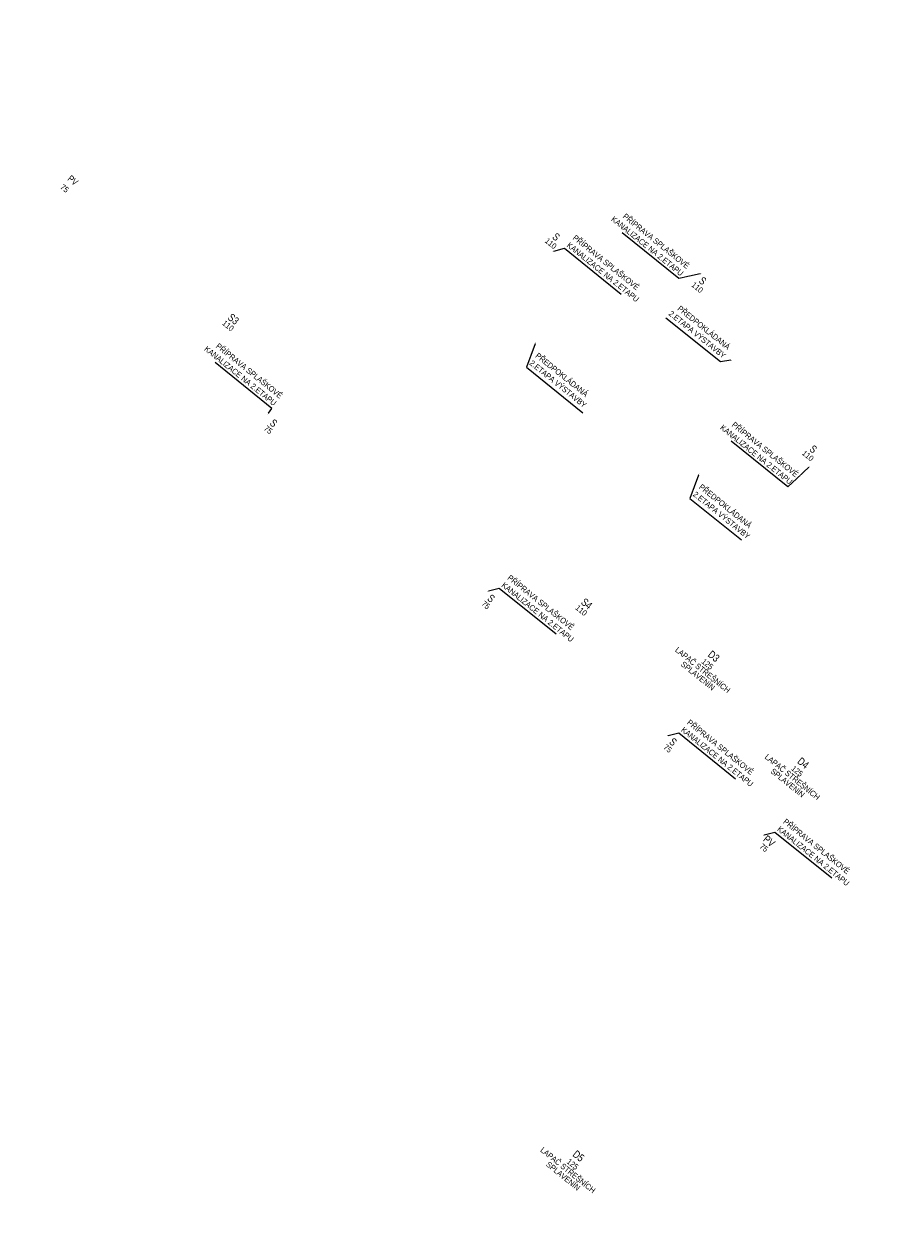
# Model space of a CAD drawing. Header units: millimetres. Extents: x -596506442 to -596040348, y -1160311056 to -1159813945.
# Tile 9 of 77: x -596338919 to -596315816, y -1160093725 to -1160062169. Entities that reach past the tile are written whole.
import ezdxf
from ezdxf import colors
from ezdxf.entities.mleader import LeaderData, LeaderLine
from ezdxf.math import Vec2, Vec3

# ---------------------------------------------------------------- set-up
doc = ezdxf.new("R2010")
doc.units = ezdxf.units.MM
doc.layers.add('obrys', color=7, linetype='Continuous')
doc.layers.add('ZTI-kanal_destova-popis_stoupacky', color=7, linetype='Continuous')
doc.styles.add('ARIAL', font='arial.ttf', dxfattribs={"width": 0.8})
doc.styles.get("Standard").update_dxf_attribs({"font": 'ic-simplex.shx', "width": 0.8})

msp = doc.modelspace()

# ---------------------------------------------------------------- texts
at = {"layer": 'obrys', "char_height": 200, "width": 3467.51018, "attachment_point": 1, "rotation": 321.1223711}
for insert in [(-596476703.894, -1159957750.085), (-596477780.801, -1159959085.778)]:
    msp.add_mtext('\\pi2798.69709;{\\fArial|b0|i0|c238|p34;KKV50\\P\\pi1200.00677;BEZ OVLÁDACÍ PÁKY}', dxfattribs=dict(at, insert=insert))

# ---------------------------------------------------------------- next in the draw order: texts
at = {"attachment_point": 2, "rotation": 321.1223711, "line_spacing_factor": 0.8, "style": 'ARIAL', "bg_fill": 3, "box_fill_scale": 1, "bg_fill_color": 256, "bg_fill_transparency": 0}
for s, insert, char_height, width in [('PV', (-596337573.74, -1160066226.108), 175, 291.49657), ('\\A1;S3', (-596333331.513, -1160069876.625), 200, 285.09383), ('\\A1;S4', (-596324016.76, -1160077386.68), 200, 285.09383)]:
    msp.add_mtext(s, dxfattribs=dict(at, insert=insert, char_height=char_height, width=width))
at = {"color": 0, "lineweight": 13, "char_height": 200, "width": 500, "attachment_point": 2, "rotation": 321.1223711, "style": 'ARIAL', "bg_fill": 3, "box_fill_scale": 1, "bg_fill_color": 256, "bg_fill_true_color": 13158600, "bg_fill_transparency": 33554432}
for s, insert in [('D3', (-596320664.692, -1160078771.376)), ('D4', (-596318306.295, -1160081588.409))]:
    msp.add_mtext(s, dxfattribs=dict(at, insert=insert))
at = {"layer": 'ZTI-kanal_destova-popis_stoupacky', "color": 0, "lineweight": 13, "insert": (-596324231.67, -1160091955.494), "char_height": 200, "width": 500, "attachment_point": 2, "rotation": 321.1223711, "style": 'ARIAL', "bg_fill": 3, "box_fill_scale": 1, "bg_fill_color": 256, "bg_fill_true_color": 13158600, "bg_fill_transparency": 33554432}
msp.add_mtext('D5', dxfattribs=at)

# ---------------------------------------------------------------- next in the draw order: leaders
ml = msp.add_multileader_mtext('Standard')
ml.set_content('PŘÍPRAVA SPLAŠKOVÉ\\PKANALIZACE NA 2.ETAPU', color=256, style='ARIAL')
ml.set_leader_properties()
ml.build(insert=Vec2(0, 0))
ml.multileader.update_dxf_attribs({"text_left_attachment_type": 5, "text_right_attachment_type": 6, "dogleg_length": 0.36, "arrow_head_size": 50})
ctx = ml.context
ctx.base_point, ctx.char_height, ctx.arrow_head_size, ctx.landing_gap_size, ctx.plane_origin, ctx.plane_x_axis, ctx.plane_y_axis = Vec3(-596324663.447, -1160068088.003), 150, 50, 0.09, Vec3(-596324993.572, -1160068171.978), Vec3(0.778488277, -0.627659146), Vec3(0.627659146, 0.778488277)
ctx.left_attachment, ctx.right_attachment = 5, 6
notes = []
notes.append((ctx, [(0, (1, 1, 0), (-596324663.727, -1160068087.777), (0.778488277, -0.627659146), 0.36, [(0, [(-596324993.572, -1160068171.978)], 0, [])])]))
ctx.mtext.insert, ctx.mtext.text_direction, ctx.mtext.rotation, ctx.mtext.flow_direction = Vec3(-596324368.116, -1160067721.846), Vec3(0.778488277, -0.627659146), 5.604642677, 5
ctx.mtext.has_bg_fill, ctx.mtext.bg_color, ctx.mtext.bg_scale_factor, ctx.mtext.bg_transparency, ctx.mtext.use_window_bg_color = 1, -1027028792, 1.5, 0, 1
ml = msp.add_multileader_mtext('Standard')
ml.set_content('PŘÍPRAVA SPLAŠKOVÉ\\PKANALIZACE NA 2.ETAPU', color=256, style='ARIAL')
ml.set_leader_properties()
ml.build(insert=Vec2(0, 0))
ml.multileader.update_dxf_attribs({"text_left_attachment_type": 5, "text_right_attachment_type": 5, "dogleg_length": 0.36, "arrow_head_size": 50})
ctx = ml.context
ctx.base_point, ctx.char_height, ctx.arrow_head_size, ctx.landing_gap_size, ctx.plane_origin, ctx.plane_x_axis, ctx.plane_y_axis = Vec3(-596333970.784, -1160071028.174), 150, 50, 0.09, Vec3(-596332498.098, -1160072477.976), Vec3(0.778488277, -0.627659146), Vec3(0.627659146, 0.778488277)
ctx.left_attachment, ctx.right_attachment, ctx.text_align_type = 5, 5, 2
notes.append((ctx, [(1, (1, 1, 0), (-596332380.4, -1160072310.427), (-0.778488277, 0.627659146), 0.36, [(0, [(-596332498.098, -1160072477.976)], 0, [])])]))
ctx.mtext.insert, ctx.mtext.text_direction, ctx.mtext.rotation, ctx.mtext.width, ctx.mtext.alignment, ctx.mtext.flow_direction = Vec3(-596332085.489, -1160071943.932), Vec3(0.778488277, -0.627659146), 5.604642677, 2052.36902, 3, 5
ctx.mtext.has_bg_fill, ctx.mtext.bg_color, ctx.mtext.bg_scale_factor, ctx.mtext.bg_transparency, ctx.mtext.use_window_bg_color = 1, -1027028792, 1.5, 0, 1
ml = msp.add_multileader_mtext('Standard')
ml.set_content('PŘEDPOKLÁDANÁ  2.ETAPA VÝSTAVBY', color=256, style='ARIAL')
ml.set_leader_properties()
ml.build(insert=Vec2(0, 0))
ml.multileader.update_dxf_attribs({"text_left_attachment_type": 5, "text_right_attachment_type": 6, "dogleg_length": 0.36, "arrow_head_size": 50})
ctx = ml.context
ctx.base_point, ctx.char_height, ctx.arrow_head_size, ctx.landing_gap_size, ctx.plane_origin, ctx.plane_x_axis, ctx.plane_y_axis = Vec3(-596325670.074, -1160071225.158), 150, 50, 0.09, Vec3(-596325424.126, -1160070562.079), Vec3(0.778488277, -0.627659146), Vec3(0.627659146, 0.778488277)
ctx.left_attachment, ctx.right_attachment = 5, 6
notes.append((ctx, [(0, (1, 1, 0), (-596325670.355, -1160071224.932), (0.778488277, -0.627659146), 0.36, [(0, [(-596325424.126, -1160070562.079)], 0, [])])]))
ctx.mtext.insert, ctx.mtext.text_direction, ctx.mtext.rotation, ctx.mtext.width, ctx.mtext.defined_height, ctx.mtext.flow_direction = Vec3(-596325352.587, -1160070831.52), Vec3(0.778488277, -0.627659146), 5.604642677, 1896.26824, 190.416, 5
ctx.mtext.has_bg_fill, ctx.mtext.bg_color, ctx.mtext.bg_scale_factor, ctx.mtext.bg_transparency, ctx.mtext.use_window_bg_color = 1, -1027028792, 1.5, 0, 1
ml = msp.add_multileader_mtext('Standard')
ml.set_content('PŘÍPRAVA SPLAŠKOVÉ\\PKANALIZACE NA 2.ETAPU', color=256, style='ARIAL')
ml.set_leader_properties()
ml.build(insert=Vec2(0, 0))
ml.multileader.update_dxf_attribs({"text_left_attachment_type": 5, "text_right_attachment_type": 5, "dogleg_length": 0.36, "arrow_head_size": 50})
ctx = ml.context
ctx.base_point, ctx.char_height, ctx.arrow_head_size, ctx.landing_gap_size, ctx.plane_origin, ctx.plane_x_axis, ctx.plane_y_axis = Vec3(-596320366.842, -1160073102.638), 150, 50, 0.09, Vec3(-596318060.297, -1160073761.957), Vec3(0.778488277, -0.627659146), Vec3(0.627659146, 0.778488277)
ctx.left_attachment, ctx.right_attachment, ctx.text_align_type = 5, 5, 2
notes.append((ctx, [(1, (1, 1, 0), (-596318776.458, -1160074384.892), (-0.778488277, 0.627659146), 0.36, [(0, [(-596318187.958, -1160073830.993)], 0, [])])]))
ctx.mtext.insert, ctx.mtext.text_direction, ctx.mtext.rotation, ctx.mtext.alignment, ctx.mtext.flow_direction = Vec3(-596318481.547, -1160074018.396), Vec3(0.778488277, -0.627659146), 5.604642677, 3, 5
ctx.mtext.has_bg_fill, ctx.mtext.bg_color, ctx.mtext.bg_scale_factor, ctx.mtext.bg_transparency, ctx.mtext.use_window_bg_color = 1, -1027028792, 1.5, 0, 1
ml = msp.add_multileader_mtext('Standard')
ml.set_content('PŘÍPRAVA SPLAŠKOVÉ\\PKANALIZACE NA 2.ETAPU', color=256, style='ARIAL')
ml.set_leader_properties()
ml.build(insert=Vec2(0, 0))
ml.multileader.update_dxf_attribs({"text_left_attachment_type": 5, "text_right_attachment_type": 6, "dogleg_length": 0.36, "arrow_head_size": 50})
ctx = ml.context
ctx.base_point, ctx.char_height, ctx.arrow_head_size, ctx.landing_gap_size, ctx.plane_origin, ctx.plane_x_axis, ctx.plane_y_axis = Vec3(-596321650.594, -1160080873.678), 150, 50, 0.09, Vec3(-596321980.72, -1160080957.652), Vec3(0.778488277, -0.627659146), Vec3(0.627659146, 0.778488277)
ctx.left_attachment, ctx.right_attachment = 5, 6
notes.append((ctx, [(0, (1, 1, 0), (-596321650.875, -1160080873.452), (0.778488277, -0.627659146), 0.36, [(0, [(-596321980.72, -1160080957.652)], 0, [])])]))
ctx.mtext.insert, ctx.mtext.text_direction, ctx.mtext.rotation, ctx.mtext.flow_direction = Vec3(-596321355.263, -1160080507.521), Vec3(0.778488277, -0.627659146), 5.604642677, 5
ctx.mtext.has_bg_fill, ctx.mtext.bg_color, ctx.mtext.bg_scale_factor, ctx.mtext.bg_transparency, ctx.mtext.use_window_bg_color = 1, -1027028792, 1.5, 0, 1
ml = msp.add_multileader_mtext('Standard')
ml.set_content('PŘÍPRAVA SPLAŠKOVÉ\\PKANALIZACE NA 2.ETAPU', color=256, style='ARIAL')
ml.set_leader_properties()
ml.build(insert=Vec2(0, 0))
ml.multileader.update_dxf_attribs({"text_left_attachment_type": 5, "text_right_attachment_type": 6, "dogleg_length": 0.36, "arrow_head_size": 50})
ctx = ml.context
ctx.base_point, ctx.char_height, ctx.arrow_head_size, ctx.landing_gap_size, ctx.plane_origin, ctx.plane_x_axis, ctx.plane_y_axis = Vec3(-596319115.107, -1160083491.341), 150, 50, 0.09, Vec3(-596319445.233, -1160083575.315), Vec3(0.778488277, -0.627659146), Vec3(0.627659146, 0.778488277)
ctx.left_attachment, ctx.right_attachment = 5, 6
notes.append((ctx, [(0, (1, 1, 0), (-596319115.388, -1160083491.115), (0.778488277, -0.627659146), 0.36, [(0, [(-596319445.233, -1160083575.315)], 0, [])])]))
ctx.mtext.insert, ctx.mtext.text_direction, ctx.mtext.rotation, ctx.mtext.flow_direction = Vec3(-596318819.776, -1160083125.184), Vec3(0.778488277, -0.627659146), 5.604642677, 5
ctx.mtext.has_bg_fill, ctx.mtext.bg_color, ctx.mtext.bg_scale_factor, ctx.mtext.bg_transparency, ctx.mtext.use_window_bg_color = 1, -1027028792, 1.5, 0, 1
for ctx, leaders in notes:
    for number, flags, end, landing, length, lines in leaders:
        leader = LeaderData()
        leader.index, (leader.has_last_leader_line, leader.has_dogleg_vector, leader.attachment_direction) = number, flags
        leader.last_leader_point, leader.dogleg_vector, leader.dogleg_length = Vec3(end), Vec3(landing), length
        for number, points, colour, breaks in lines:
            line = LeaderLine()
            line.index, line.vertices, line.color, line.breaks = number, Vec3.list(points), colors.encode_raw_color(colour), breaks
            leader.lines.append(line)
        ctx.leaders.append(leader)

# ---------------------------------------------------------------- next in the draw order: texts
at = {"attachment_point": 2, "rotation": 321.1223711, "line_spacing_factor": 0.8, "style": 'ARIAL', "bg_fill": 3, "box_fill_scale": 1, "bg_fill_color": 256, "bg_fill_transparency": 0}
for s, insert, char_height, width in [('75', (-596337799.047, -1160066448.165), 150, 142.54692), ('\\A1;S', (-596324821.874, -1160067707.799), 200, 285.09383), ('110', (-596333488.428, -1160070071.247), 150, 142.54692), ('\\A1;S', (-596332272.213, -1160072620.891), 200, 285.09383), ('\\A1;S', (-596318041.769, -1160073306.713), 200, 285.09383), ('110', (-596324173.675, -1160077581.302), 150, 142.54692), ('125\\PLAPAČ STŘEŠNÍCH SPLAVENÍN', (-596320847.493, -1160078998.106), 150, 1576.60334), ('\\A1;S', (-596321738.591, -1160081030.549), 200, 285.09383), ('\\A1;PV', (-596319203.104, -1160083648.212), 200, 285.09383), ('125\\PLAPAČ STŘEŠNÍCH SPLAVENÍN', (-596324401.804, -1160092192.438), 150, 1754.08166)]:
    msp.add_mtext(s, dxfattribs=dict(at, insert=insert, char_height=char_height, width=width))
at = {"insert": (-596318481.717, -1160081821.089), "char_height": 150, "width": 1570.08929, "attachment_point": 2, "rotation": 321.1223711, "line_spacing_factor": 0.8, "style": 'ARIAL', "bg_fill": 2}
msp.add_mtext('125\\PLAPAČ STŘEŠNÍCH SPLAVENÍN', dxfattribs=at)

# ---------------------------------------------------------------- next in the draw order: leaders
ml = msp.add_multileader_mtext('Standard')
ml.set_content('PŘÍPRAVA SPLAŠKOVÉ\\PKANALIZACE NA 2.ETAPU', color=256, style='ARIAL')
ml.set_leader_properties()
ml.build(insert=Vec2(0, 0))
ml.multileader.update_dxf_attribs({"text_left_attachment_type": 5, "text_right_attachment_type": 5, "dogleg_length": 0.36, "arrow_head_size": 50})
ctx = ml.context
ctx.base_point, ctx.char_height, ctx.arrow_head_size, ctx.landing_gap_size, ctx.plane_origin, ctx.plane_x_axis, ctx.plane_y_axis = Vec3(-596323240.38, -1160067604.905), 150, 50, 0.09, Vec3(-596320938.135, -1160068834.876), Vec3(0.778488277, -0.627659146), Vec3(0.627659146, 0.778488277)
ctx.left_attachment, ctx.right_attachment, ctx.text_align_type = 5, 5, 2
notes = []
notes.append((ctx, [(1, (1, 1, 0), (-596321649.996, -1160068887.158), (-0.778488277, 0.627659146), 0.36, [(0, [(-596321036.851, -1160068755.287)], 0, [])])]))
ctx.mtext.insert, ctx.mtext.text_direction, ctx.mtext.rotation, ctx.mtext.alignment, ctx.mtext.flow_direction = Vec3(-596321355.085, -1160068520.662), Vec3(0.778488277, -0.627659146), 5.604642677, 3, 5
ctx.mtext.has_bg_fill, ctx.mtext.bg_color, ctx.mtext.bg_scale_factor, ctx.mtext.bg_transparency, ctx.mtext.use_window_bg_color = 1, -1027028792, 1.5, 0, 1
ml = msp.add_multileader_mtext('Standard')
ml.set_content('PŘEDPOKLÁDANÁ  2.ETAPA VÝSTAVBY', color=256, style='ARIAL')
ml.set_leader_properties()
ml.build(insert=Vec2(0, 0))
ml.multileader.update_dxf_attribs({"text_left_attachment_type": 5, "text_right_attachment_type": 6, "dogleg_length": 0.36, "arrow_head_size": 50})
ctx = ml.context
ctx.base_point, ctx.char_height, ctx.arrow_head_size, ctx.landing_gap_size, ctx.plane_origin, ctx.plane_x_axis, ctx.plane_y_axis = Vec3(-596325670.074, -1160071225.158), 150, 50, 0.09, Vec3(-596325424.126, -1160070562.079), Vec3(0.778488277, -0.627659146), Vec3(0.627659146, 0.778488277)
ctx.left_attachment, ctx.right_attachment = 5, 6
notes.append((ctx, [(0, (1, 1, 0), (-596325670.355, -1160071224.932), (0.778488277, -0.627659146), 0.36, [(0, [(-596325424.126, -1160070562.079)], 0, [])])]))
ctx.mtext.insert, ctx.mtext.text_direction, ctx.mtext.rotation, ctx.mtext.width, ctx.mtext.defined_height, ctx.mtext.flow_direction = Vec3(-596325352.587, -1160070831.52), Vec3(0.778488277, -0.627659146), 5.604642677, 1896.26824, 190.416, 5
ctx.mtext.has_bg_fill, ctx.mtext.bg_color, ctx.mtext.bg_scale_factor, ctx.mtext.bg_transparency, ctx.mtext.use_window_bg_color = 1, -1027028792, 1.5, 0, 1
ml = msp.add_multileader_mtext('Standard')
ml.set_content('PŘEDPOKLÁDANÁ  2.ETAPA VÝSTAVBY', color=256, style='ARIAL')
ml.set_leader_properties()
ml.build(insert=Vec2(0, 0))
ml.multileader.update_dxf_attribs({"text_left_attachment_type": 5, "text_right_attachment_type": 6, "dogleg_length": 0.36, "arrow_head_size": 50})
ctx = ml.context
ctx.base_point, ctx.char_height, ctx.arrow_head_size, ctx.landing_gap_size, ctx.plane_origin, ctx.plane_x_axis, ctx.plane_y_axis = Vec3(-596321358.331, -1160074688.195), 150, 50, 0.09, Vec3(-596321112.383, -1160074025.116), Vec3(0.778488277, -0.627659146), Vec3(0.627659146, 0.778488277)
ctx.left_attachment, ctx.right_attachment = 5, 6
notes.append((ctx, [(0, (1, 1, 0), (-596321358.611, -1160074687.969), (0.778488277, -0.627659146), 0.36, [(0, [(-596321112.383, -1160074025.116)], 0, [])])]))
ctx.mtext.insert, ctx.mtext.text_direction, ctx.mtext.rotation, ctx.mtext.width, ctx.mtext.defined_height, ctx.mtext.flow_direction = Vec3(-596321040.843, -1160074294.558), Vec3(0.778488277, -0.627659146), 5.604642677, 1725.25782, 190.416, 5
ctx.mtext.has_bg_fill, ctx.mtext.bg_color, ctx.mtext.bg_scale_factor, ctx.mtext.bg_transparency, ctx.mtext.use_window_bg_color = 1, -1027028792, 1.5, 0, 1
for ctx, leaders in notes:
    for number, flags, end, landing, length, lines in leaders:
        leader = LeaderData()
        leader.index, (leader.has_last_leader_line, leader.has_dogleg_vector, leader.attachment_direction) = number, flags
        leader.last_leader_point, leader.dogleg_vector, leader.dogleg_length = Vec3(end), Vec3(landing), length
        for number, points, colour, breaks in lines:
            line = LeaderLine()
            line.index, line.vertices, line.color, line.breaks = number, Vec3.list(points), colors.encode_raw_color(colour), breaks
            leader.lines.append(line)
        ctx.leaders.append(leader)

# ---------------------------------------------------------------- next in the draw order: texts
at = {"attachment_point": 2, "rotation": 321.1223711, "line_spacing_factor": 0.8, "style": 'ARIAL', "bg_fill": 3, "box_fill_scale": 1, "bg_fill_color": 256, "bg_fill_transparency": 0}
for s, insert, char_height, width in [('PV', (-596337573.74, -1160066226.108), 175, 291.49657), ('110', (-596324978.789, -1160067902.421), 150, 142.54692), ('\\A1;S', (-596320958.051, -1160068867.101), 200, 285.09383), ('\\A1;S3', (-596333331.513, -1160069876.625), 200, 285.09383), ('75', (-596332429.128, -1160072815.514), 150, 142.54692), ('110', (-596318198.684, -1160073501.335), 150, 142.54692), ('75', (-596321895.506, -1160081225.172), 150, 142.54692), ('75', (-596319360.019, -1160083842.834), 150, 142.54692)]:
    msp.add_mtext(s, dxfattribs=dict(at, insert=insert, char_height=char_height, width=width))
at = {"color": 0, "lineweight": 13, "char_height": 200, "width": 500, "attachment_point": 2, "rotation": 321.1223711, "style": 'ARIAL', "bg_fill": 3, "box_fill_scale": 1, "bg_fill_color": 256, "bg_fill_true_color": 13158600, "bg_fill_transparency": 33554432}
for s, insert in [('D3', (-596320664.692, -1160078771.376)), ('D4', (-596318306.295, -1160081588.409))]:
    msp.add_mtext(s, dxfattribs=dict(at, insert=insert))
at = {"layer": 'ZTI-kanal_destova-popis_stoupacky', "color": 0, "lineweight": 13, "insert": (-596324231.67, -1160091955.494), "char_height": 200, "width": 500, "attachment_point": 2, "rotation": 321.1223711, "style": 'ARIAL', "bg_fill": 3, "box_fill_scale": 1, "bg_fill_color": 256, "bg_fill_true_color": 13158600, "bg_fill_transparency": 33554432}
msp.add_mtext('D5', dxfattribs=at)

# ---------------------------------------------------------------- next in the draw order: leaders
ml = msp.add_multileader_mtext('Standard')
ml.set_content('PŘEDPOKLÁDANÁ  2.ETAPA VÝSTAVBY', color=256, style='ARIAL')
ml.set_leader_properties()
ml.build(insert=Vec2(0, 0))
ml.multileader.update_dxf_attribs({"text_left_attachment_type": 5, "text_right_attachment_type": 5, "dogleg_length": 0.36, "arrow_head_size": 50})
ctx = ml.context
ctx.base_point, ctx.char_height, ctx.arrow_head_size, ctx.landing_gap_size, ctx.plane_origin, ctx.plane_x_axis, ctx.plane_y_axis = Vec3(-596321812.344, -1160070071.784), 150, 50, 0.09, Vec3(-596319932.276, -1160070982.476), Vec3(0.778488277, -0.627659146), Vec3(0.627659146, 0.778488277)
ctx.left_attachment, ctx.right_attachment, ctx.text_align_type = 5, 5, 2
notes = []
notes.append((ctx, [(1, (1, 1, 0), (-596320554.723, -1160071085.746), (-0.778488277, 0.627659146), 0.36, [(0, [(-596320228.857, -1160071031.682)], 0, [])])]))
ctx.mtext.insert, ctx.mtext.text_direction, ctx.mtext.rotation, ctx.mtext.width, ctx.mtext.defined_height, ctx.mtext.alignment, ctx.mtext.flow_direction = Vec3(-596320237.656, -1160070691.769), Vec3(0.778488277, -0.627659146), 5.604642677, 1825.15983, 190.416, 3, 5
ctx.mtext.has_bg_fill, ctx.mtext.bg_color, ctx.mtext.bg_scale_factor, ctx.mtext.bg_transparency, ctx.mtext.use_window_bg_color = 1, -1027028792, 1.5, 0, 1
ml = msp.add_multileader_mtext('Standard')
ml.set_content('PŘÍPRAVA SPLAŠKOVÉ\\PKANALIZACE NA 2.ETAPU', color=256, style='ARIAL')
ml.set_leader_properties()
ml.build(insert=Vec2(0, 0))
ml.multileader.update_dxf_attribs({"text_left_attachment_type": 5, "text_right_attachment_type": 6, "dogleg_length": 0.36, "arrow_head_size": 50})
ctx = ml.context
ctx.base_point, ctx.char_height, ctx.arrow_head_size, ctx.landing_gap_size, ctx.plane_origin, ctx.plane_x_axis, ctx.plane_y_axis = Vec3(-596326384.497, -1160077056.951), 150, 50, 0.09, Vec3(-596326714.622, -1160077140.925), Vec3(0.778488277, -0.627659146), Vec3(0.627659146, 0.778488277)
ctx.left_attachment, ctx.right_attachment = 5, 6
notes.append((ctx, [(0, (1, 1, 0), (-596326384.777, -1160077056.725), (0.778488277, -0.627659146), 0.36, [(0, [(-596326714.622, -1160077140.925)], 0, [])])]))
ctx.mtext.insert, ctx.mtext.text_direction, ctx.mtext.rotation, ctx.mtext.flow_direction = Vec3(-596326089.166, -1160076690.794), Vec3(0.778488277, -0.627659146), 5.604642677, 5
ctx.mtext.has_bg_fill, ctx.mtext.bg_color, ctx.mtext.bg_scale_factor, ctx.mtext.bg_transparency, ctx.mtext.use_window_bg_color = 1, -1027028792, 1.5, 0, 1
for ctx, leaders in notes:
    for number, flags, end, landing, length, lines in leaders:
        leader = LeaderData()
        leader.index, (leader.has_last_leader_line, leader.has_dogleg_vector, leader.attachment_direction) = number, flags
        leader.last_leader_point, leader.dogleg_vector, leader.dogleg_length = Vec3(end), Vec3(landing), length
        for number, points, colour, breaks in lines:
            line = LeaderLine()
            line.index, line.vertices, line.color, line.breaks = number, Vec3.list(points), colors.encode_raw_color(colour), breaks
            leader.lines.append(line)
        ctx.leaders.append(leader)

# ---------------------------------------------------------------- next in the draw order: texts
at = {"attachment_point": 2, "rotation": 321.1223711, "line_spacing_factor": 0.8, "style": 'ARIAL', "bg_fill": 3, "box_fill_scale": 1, "bg_fill_color": 256, "bg_fill_transparency": 0}
for s, insert, char_height, width in [('75', (-596337799.047, -1160066448.165), 150, 142.54692), ('110', (-596321114.966, -1160069061.723), 150, 142.54692), ('110', (-596333488.428, -1160070071.247), 150, 142.54692), ('\\A1;S', (-596326536.387, -1160077245.423), 200, 285.09383), ('\\A1;S4', (-596324016.76, -1160077386.68), 200, 285.09383), ('125\\PLAPAČ STŘEŠNÍCH SPLAVENÍN', (-596320847.493, -1160078998.106), 150, 1576.60334), ('125\\PLAPAČ STŘEŠNÍCH SPLAVENÍN', (-596324401.804, -1160092192.438), 150, 1754.08166)]:
    msp.add_mtext(s, dxfattribs=dict(at, insert=insert, char_height=char_height, width=width))
at = {"insert": (-596318481.717, -1160081821.089), "char_height": 150, "width": 1570.08929, "attachment_point": 2, "rotation": 321.1223711, "line_spacing_factor": 0.8, "style": 'ARIAL', "bg_fill": 2}
msp.add_mtext('125\\PLAPAČ STŘEŠNÍCH SPLAVENÍN', dxfattribs=at)

# ---------------------------------------------------------------- next in the draw order: leaders
ml = msp.add_multileader_mtext('Standard')
ml.set_content('PŘÍPRAVA SPLAŠKOVÉ\\PKANALIZACE NA 2.ETAPU', color=256, style='ARIAL')
ml.set_leader_properties()
ml.build(insert=Vec2(0, 0))
ml.multileader.update_dxf_attribs({"text_left_attachment_type": 5, "text_right_attachment_type": 6, "dogleg_length": 0.36, "arrow_head_size": 50})
ctx = ml.context
ctx.base_point, ctx.char_height, ctx.arrow_head_size, ctx.landing_gap_size, ctx.plane_origin, ctx.plane_x_axis, ctx.plane_y_axis = Vec3(-596324663.447, -1160068088.003), 150, 50, 0.09, Vec3(-596324993.572, -1160068171.978), Vec3(0.778488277, -0.627659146), Vec3(0.627659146, 0.778488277)
ctx.left_attachment, ctx.right_attachment = 5, 6
notes = []
notes.append((ctx, [(0, (1, 1, 0), (-596324663.727, -1160068087.777), (0.778488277, -0.627659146), 0.36, [(0, [(-596324993.572, -1160068171.978)], 0, [])])]))
ctx.mtext.insert, ctx.mtext.text_direction, ctx.mtext.rotation, ctx.mtext.flow_direction = Vec3(-596324368.116, -1160067721.846), Vec3(0.778488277, -0.627659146), 5.604642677, 5
ctx.mtext.has_bg_fill, ctx.mtext.bg_color, ctx.mtext.bg_scale_factor, ctx.mtext.bg_transparency, ctx.mtext.use_window_bg_color = 1, -1027028792, 1.5, 0, 1
ml = msp.add_multileader_mtext('Standard')
ml.set_content('PŘÍPRAVA SPLAŠKOVÉ\\PKANALIZACE NA 2.ETAPU', color=256, style='ARIAL')
ml.set_leader_properties()
ml.build(insert=Vec2(0, 0))
ml.multileader.update_dxf_attribs({"text_left_attachment_type": 5, "text_right_attachment_type": 5, "dogleg_length": 0.36, "arrow_head_size": 50})
ctx = ml.context
ctx.base_point, ctx.char_height, ctx.arrow_head_size, ctx.landing_gap_size, ctx.plane_origin, ctx.plane_x_axis, ctx.plane_y_axis = Vec3(-596333970.784, -1160071028.174), 150, 50, 0.09, Vec3(-596332498.098, -1160072477.976), Vec3(0.778488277, -0.627659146), Vec3(0.627659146, 0.778488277)
ctx.left_attachment, ctx.right_attachment, ctx.text_align_type = 5, 5, 2
notes.append((ctx, [(1, (1, 1, 0), (-596332380.4, -1160072310.427), (-0.778488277, 0.627659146), 0.36, [(0, [(-596332498.098, -1160072477.976)], 0, [])])]))
ctx.mtext.insert, ctx.mtext.text_direction, ctx.mtext.rotation, ctx.mtext.width, ctx.mtext.alignment, ctx.mtext.flow_direction = Vec3(-596332085.489, -1160071943.932), Vec3(0.778488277, -0.627659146), 5.604642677, 2052.36902, 3, 5
ctx.mtext.has_bg_fill, ctx.mtext.bg_color, ctx.mtext.bg_scale_factor, ctx.mtext.bg_transparency, ctx.mtext.use_window_bg_color = 1, -1027028792, 1.5, 0, 1
ml = msp.add_multileader_mtext('Standard')
ml.set_content('PŘÍPRAVA SPLAŠKOVÉ\\PKANALIZACE NA 2.ETAPU', color=256, style='ARIAL')
ml.set_leader_properties()
ml.build(insert=Vec2(0, 0))
ml.multileader.update_dxf_attribs({"text_left_attachment_type": 5, "text_right_attachment_type": 5, "dogleg_length": 0.36, "arrow_head_size": 50})
ctx = ml.context
ctx.base_point, ctx.char_height, ctx.arrow_head_size, ctx.landing_gap_size, ctx.plane_origin, ctx.plane_x_axis, ctx.plane_y_axis = Vec3(-596320366.842, -1160073102.638), 150, 50, 0.09, Vec3(-596318060.297, -1160073761.957), Vec3(0.778488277, -0.627659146), Vec3(0.627659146, 0.778488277)
ctx.left_attachment, ctx.right_attachment, ctx.text_align_type = 5, 5, 2
notes.append((ctx, [(1, (1, 1, 0), (-596318776.458, -1160074384.892), (-0.778488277, 0.627659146), 0.36, [(0, [(-596318187.958, -1160073830.993)], 0, [])])]))
ctx.mtext.insert, ctx.mtext.text_direction, ctx.mtext.rotation, ctx.mtext.alignment, ctx.mtext.flow_direction = Vec3(-596318481.547, -1160074018.396), Vec3(0.778488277, -0.627659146), 5.604642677, 3, 5
ctx.mtext.has_bg_fill, ctx.mtext.bg_color, ctx.mtext.bg_scale_factor, ctx.mtext.bg_transparency, ctx.mtext.use_window_bg_color = 1, -1027028792, 1.5, 0, 1
ml = msp.add_multileader_mtext('Standard')
ml.set_content('PŘÍPRAVA SPLAŠKOVÉ\\PKANALIZACE NA 2.ETAPU', color=256, style='ARIAL')
ml.set_leader_properties()
ml.build(insert=Vec2(0, 0))
ml.multileader.update_dxf_attribs({"text_left_attachment_type": 5, "text_right_attachment_type": 6, "dogleg_length": 0.36, "arrow_head_size": 50})
ctx = ml.context
ctx.base_point, ctx.char_height, ctx.arrow_head_size, ctx.landing_gap_size, ctx.plane_origin, ctx.plane_x_axis, ctx.plane_y_axis = Vec3(-596321650.594, -1160080873.678), 150, 50, 0.09, Vec3(-596321980.72, -1160080957.652), Vec3(0.778488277, -0.627659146), Vec3(0.627659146, 0.778488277)
ctx.left_attachment, ctx.right_attachment = 5, 6
notes.append((ctx, [(0, (1, 1, 0), (-596321650.875, -1160080873.452), (0.778488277, -0.627659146), 0.36, [(0, [(-596321980.72, -1160080957.652)], 0, [])])]))
ctx.mtext.insert, ctx.mtext.text_direction, ctx.mtext.rotation, ctx.mtext.flow_direction = Vec3(-596321355.263, -1160080507.521), Vec3(0.778488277, -0.627659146), 5.604642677, 5
ctx.mtext.has_bg_fill, ctx.mtext.bg_color, ctx.mtext.bg_scale_factor, ctx.mtext.bg_transparency, ctx.mtext.use_window_bg_color = 1, -1027028792, 1.5, 0, 1
ml = msp.add_multileader_mtext('Standard')
ml.set_content('PŘÍPRAVA SPLAŠKOVÉ\\PKANALIZACE NA 2.ETAPU', color=256, style='ARIAL')
ml.set_leader_properties()
ml.build(insert=Vec2(0, 0))
ml.multileader.update_dxf_attribs({"text_left_attachment_type": 5, "text_right_attachment_type": 6, "dogleg_length": 0.36, "arrow_head_size": 50})
ctx = ml.context
ctx.base_point, ctx.char_height, ctx.arrow_head_size, ctx.landing_gap_size, ctx.plane_origin, ctx.plane_x_axis, ctx.plane_y_axis = Vec3(-596319115.107, -1160083491.341), 150, 50, 0.09, Vec3(-596319445.233, -1160083575.315), Vec3(0.778488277, -0.627659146), Vec3(0.627659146, 0.778488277)
ctx.left_attachment, ctx.right_attachment = 5, 6
notes.append((ctx, [(0, (1, 1, 0), (-596319115.388, -1160083491.115), (0.778488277, -0.627659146), 0.36, [(0, [(-596319445.233, -1160083575.315)], 0, [])])]))
ctx.mtext.insert, ctx.mtext.text_direction, ctx.mtext.rotation, ctx.mtext.flow_direction = Vec3(-596318819.776, -1160083125.184), Vec3(0.778488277, -0.627659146), 5.604642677, 5
ctx.mtext.has_bg_fill, ctx.mtext.bg_color, ctx.mtext.bg_scale_factor, ctx.mtext.bg_transparency, ctx.mtext.use_window_bg_color = 1, -1027028792, 1.5, 0, 1
for ctx, leaders in notes:
    for number, flags, end, landing, length, lines in leaders:
        leader = LeaderData()
        leader.index, (leader.has_last_leader_line, leader.has_dogleg_vector, leader.attachment_direction) = number, flags
        leader.last_leader_point, leader.dogleg_vector, leader.dogleg_length = Vec3(end), Vec3(landing), length
        for number, points, colour, breaks in lines:
            line = LeaderLine()
            line.index, line.vertices, line.color, line.breaks = number, Vec3.list(points), colors.encode_raw_color(colour), breaks
            leader.lines.append(line)
        ctx.leaders.append(leader)

# ---------------------------------------------------------------- next in the draw order: texts
at = {"attachment_point": 2, "rotation": 321.1223711, "line_spacing_factor": 0.8, "style": 'ARIAL', "bg_fill": 3, "box_fill_scale": 1, "bg_fill_color": 256, "bg_fill_transparency": 0}
for s, insert, char_height, width in [('\\A1;S', (-596324821.874, -1160067707.799), 200, 285.09383), ('\\A1;S', (-596332272.213, -1160072620.891), 200, 285.09383), ('\\A1;S', (-596318041.769, -1160073306.713), 200, 285.09383), ('75', (-596326693.302, -1160077440.045), 150, 142.54692), ('110', (-596324173.675, -1160077581.302), 150, 142.54692), ('\\A1;S', (-596321738.591, -1160081030.549), 200, 285.09383), ('\\A1;PV', (-596319203.104, -1160083648.212), 200, 285.09383)]:
    msp.add_mtext(s, dxfattribs=dict(at, insert=insert, char_height=char_height, width=width))

# ---------------------------------------------------------------- next in the draw order: leaders
ml = msp.add_multileader_mtext('Standard')
ml.set_content('PŘÍPRAVA SPLAŠKOVÉ\\PKANALIZACE NA 2.ETAPU', color=256, style='ARIAL')
ml.set_leader_properties()
ml.build(insert=Vec2(0, 0))
ml.multileader.update_dxf_attribs({"text_left_attachment_type": 5, "text_right_attachment_type": 5, "dogleg_length": 0.36, "arrow_head_size": 50})
ctx = ml.context
ctx.base_point, ctx.char_height, ctx.arrow_head_size, ctx.landing_gap_size, ctx.plane_origin, ctx.plane_x_axis, ctx.plane_y_axis = Vec3(-596323240.38, -1160067604.905), 150, 50, 0.09, Vec3(-596320938.135, -1160068834.876), Vec3(0.778488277, -0.627659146), Vec3(0.627659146, 0.778488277)
ctx.left_attachment, ctx.right_attachment, ctx.text_align_type = 5, 5, 2
notes = []
notes.append((ctx, [(1, (1, 1, 0), (-596321649.996, -1160068887.158), (-0.778488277, 0.627659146), 0.36, [(0, [(-596321036.851, -1160068755.287)], 0, [])])]))
ctx.mtext.insert, ctx.mtext.text_direction, ctx.mtext.rotation, ctx.mtext.alignment, ctx.mtext.flow_direction = Vec3(-596321355.085, -1160068520.662), Vec3(0.778488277, -0.627659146), 5.604642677, 3, 5
ctx.mtext.has_bg_fill, ctx.mtext.bg_color, ctx.mtext.bg_scale_factor, ctx.mtext.bg_transparency, ctx.mtext.use_window_bg_color = 1, -1027028792, 1.5, 0, 1
ml = msp.add_multileader_mtext('Standard')
ml.set_content('PŘEDPOKLÁDANÁ  2.ETAPA VÝSTAVBY', color=256, style='ARIAL')
ml.set_leader_properties()
ml.build(insert=Vec2(0, 0))
ml.multileader.update_dxf_attribs({"text_left_attachment_type": 5, "text_right_attachment_type": 6, "dogleg_length": 0.36, "arrow_head_size": 50})
ctx = ml.context
ctx.base_point, ctx.char_height, ctx.arrow_head_size, ctx.landing_gap_size, ctx.plane_origin, ctx.plane_x_axis, ctx.plane_y_axis = Vec3(-596321358.331, -1160074688.195), 150, 50, 0.09, Vec3(-596321112.383, -1160074025.116), Vec3(0.778488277, -0.627659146), Vec3(0.627659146, 0.778488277)
ctx.left_attachment, ctx.right_attachment = 5, 6
notes.append((ctx, [(0, (1, 1, 0), (-596321358.611, -1160074687.969), (0.778488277, -0.627659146), 0.36, [(0, [(-596321112.383, -1160074025.116)], 0, [])])]))
ctx.mtext.insert, ctx.mtext.text_direction, ctx.mtext.rotation, ctx.mtext.width, ctx.mtext.defined_height, ctx.mtext.flow_direction = Vec3(-596321040.843, -1160074294.558), Vec3(0.778488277, -0.627659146), 5.604642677, 1725.25782, 190.416, 5
ctx.mtext.has_bg_fill, ctx.mtext.bg_color, ctx.mtext.bg_scale_factor, ctx.mtext.bg_transparency, ctx.mtext.use_window_bg_color = 1, -1027028792, 1.5, 0, 1
for ctx, leaders in notes:
    for number, flags, end, landing, length, lines in leaders:
        leader = LeaderData()
        leader.index, (leader.has_last_leader_line, leader.has_dogleg_vector, leader.attachment_direction) = number, flags
        leader.last_leader_point, leader.dogleg_vector, leader.dogleg_length = Vec3(end), Vec3(landing), length
        for number, points, colour, breaks in lines:
            line = LeaderLine()
            line.index, line.vertices, line.color, line.breaks = number, Vec3.list(points), colors.encode_raw_color(colour), breaks
            leader.lines.append(line)
        ctx.leaders.append(leader)

# ---------------------------------------------------------------- next in the draw order: texts
for s, insert, char_height, width in [('110', (-596324978.789, -1160067902.421), 150, 142.54692), ('\\A1;S', (-596320958.051, -1160068867.101), 200, 285.09383), ('75', (-596332429.128, -1160072815.514), 150, 142.54692), ('110', (-596318198.684, -1160073501.335), 150, 142.54692), ('75', (-596321895.506, -1160081225.172), 150, 142.54692), ('75', (-596319360.019, -1160083842.834), 150, 142.54692)]:
    msp.add_mtext(s, dxfattribs=dict(at, insert=insert, char_height=char_height, width=width))

# ---------------------------------------------------------------- next in the draw order: leaders
ml = msp.add_multileader_mtext('Standard')
ml.set_content('PŘEDPOKLÁDANÁ  2.ETAPA VÝSTAVBY', color=256, style='ARIAL')
ml.set_leader_properties()
ml.build(insert=Vec2(0, 0))
ml.multileader.update_dxf_attribs({"text_left_attachment_type": 5, "text_right_attachment_type": 5, "dogleg_length": 0.36, "arrow_head_size": 50})
ctx = ml.context
ctx.base_point, ctx.char_height, ctx.arrow_head_size, ctx.landing_gap_size, ctx.plane_origin, ctx.plane_x_axis, ctx.plane_y_axis = Vec3(-596321812.344, -1160070071.784), 150, 50, 0.09, Vec3(-596319932.276, -1160070982.476), Vec3(0.778488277, -0.627659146), Vec3(0.627659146, 0.778488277)
ctx.left_attachment, ctx.right_attachment, ctx.text_align_type = 5, 5, 2
notes = []
notes.append((ctx, [(1, (1, 1, 0), (-596320554.723, -1160071085.746), (-0.778488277, 0.627659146), 0.36, [(0, [(-596320228.857, -1160071031.682)], 0, [])])]))
ctx.mtext.insert, ctx.mtext.text_direction, ctx.mtext.rotation, ctx.mtext.width, ctx.mtext.defined_height, ctx.mtext.alignment, ctx.mtext.flow_direction = Vec3(-596320237.656, -1160070691.769), Vec3(0.778488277, -0.627659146), 5.604642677, 1825.15983, 190.416, 3, 5
ctx.mtext.has_bg_fill, ctx.mtext.bg_color, ctx.mtext.bg_scale_factor, ctx.mtext.bg_transparency, ctx.mtext.use_window_bg_color = 1, -1027028792, 1.5, 0, 1
ml = msp.add_multileader_mtext('Standard')
ml.set_content('PŘÍPRAVA SPLAŠKOVÉ\\PKANALIZACE NA 2.ETAPU', color=256, style='ARIAL')
ml.set_leader_properties()
ml.build(insert=Vec2(0, 0))
ml.multileader.update_dxf_attribs({"text_left_attachment_type": 5, "text_right_attachment_type": 6, "dogleg_length": 0.36, "arrow_head_size": 50})
ctx = ml.context
ctx.base_point, ctx.char_height, ctx.arrow_head_size, ctx.landing_gap_size, ctx.plane_origin, ctx.plane_x_axis, ctx.plane_y_axis = Vec3(-596326384.497, -1160077056.951), 150, 50, 0.09, Vec3(-596326714.622, -1160077140.925), Vec3(0.778488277, -0.627659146), Vec3(0.627659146, 0.778488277)
ctx.left_attachment, ctx.right_attachment = 5, 6
notes.append((ctx, [(0, (1, 1, 0), (-596326384.777, -1160077056.725), (0.778488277, -0.627659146), 0.36, [(0, [(-596326714.622, -1160077140.925)], 0, [])])]))
ctx.mtext.insert, ctx.mtext.text_direction, ctx.mtext.rotation, ctx.mtext.flow_direction = Vec3(-596326089.166, -1160076690.794), Vec3(0.778488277, -0.627659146), 5.604642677, 5
ctx.mtext.has_bg_fill, ctx.mtext.bg_color, ctx.mtext.bg_scale_factor, ctx.mtext.bg_transparency, ctx.mtext.use_window_bg_color = 1, -1027028792, 1.5, 0, 1
for ctx, leaders in notes:
    for number, flags, end, landing, length, lines in leaders:
        leader = LeaderData()
        leader.index, (leader.has_last_leader_line, leader.has_dogleg_vector, leader.attachment_direction) = number, flags
        leader.last_leader_point, leader.dogleg_vector, leader.dogleg_length = Vec3(end), Vec3(landing), length
        for number, points, colour, breaks in lines:
            line = LeaderLine()
            line.index, line.vertices, line.color, line.breaks = number, Vec3.list(points), colors.encode_raw_color(colour), breaks
            leader.lines.append(line)
        ctx.leaders.append(leader)

# ---------------------------------------------------------------- next in the draw order: texts
for s, insert, char_height, width in [('110', (-596321114.966, -1160069061.723), 150, 142.54692), ('\\A1;S', (-596326536.387, -1160077245.423), 200, 285.09383)]:
    msp.add_mtext(s, dxfattribs=dict(at, insert=insert, char_height=char_height, width=width))

# ---------------------------------------------------------------- next in the draw order: texts
at = {"insert": (-596326693.302, -1160077440.045), "char_height": 150, "width": 142.54692, "attachment_point": 2, "rotation": 321.1223711, "line_spacing_factor": 0.8, "style": 'ARIAL', "bg_fill": 3, "box_fill_scale": 1, "bg_fill_color": 256, "bg_fill_transparency": 0}
msp.add_mtext('75', dxfattribs=at)

doc.saveas('drawing.dxf')
